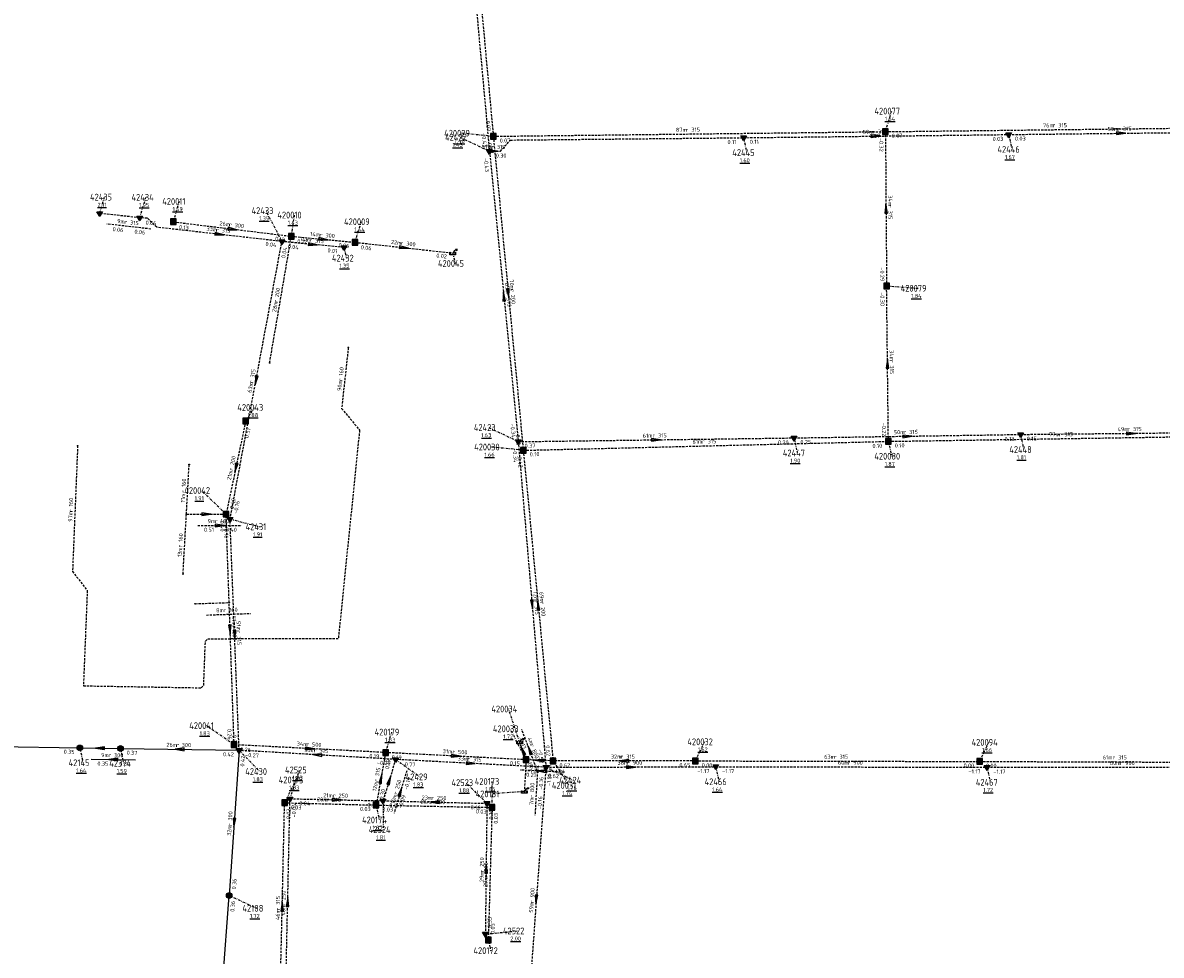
# Model space of a CAD drawing. Extents: x 188323 to 208361, y 565368 to 574910.
# Tile 123 of 256: x 202891 to 203143, y 568487 to 568693. Entities that reach past the tile are written whole.
import ezdxf

# ---------------------------------------------------------------- set-up
doc = ezdxf.new("R2010")
doc.units = 0
doc.linetypes.add('DASHDOT', pattern=[1, 0.5, -0.25, 0, -0.25])
doc.linetypes.add('DASHED', pattern=[0.75, 0.5, -0.25])
doc.layers.get('0').update_dxf_attribs({"linetype": 'CONTINUOUS'})
for name, color, linetype in [('RIO-AFM', 7, 'CONTINUOUS'), ('RIO-BOK', 7, 'CONTINUOUS'), ('RIO-DET', 7, 'CONTINUOUS'), ('RIO-KNP', 7, 'CONTINUOUS'), ('RIO-KNR', 7, 'CONTINUOUS'), ('RIO-LAG_0B', 7, 'CONTINUOUS'), ('RIO-LAG_1B', 7, 'DASHED'), ('RIO-LAG_2B', 7, 'DASHED'), ('RIO-LEN', 7, 'CONTINUOUS'), ('RIO-MVD', 1, 'CONTINUOUS'), ('RIO-VRB', 6, 'DASHDOT'), ('RIO-VRH', 7, 'CONTINUOUS')]:
    doc.layers.add(name, color=color, linetype=linetype)
doc.styles.add('RIO-TXT', font='isocp.shx')

# ---------------------------------------------------------------- blocks, each defined once
blk = doc.blocks.new('L_VHR')
blk.add_lwpolyline([(-0.5, 0), (0.5, 0), (-0.5, 0.15), (-0.5, -0.15), (0.5, 0)])
blk = doc.blocks.new('K_IPR')
blk.add_lwpolyline([(-0.5, -0.5), (0.5, -0.5), (0.5, 0.5), (-0.5, 0.5)], close=True)
blk.add_solid([(-0.5, 0.5), (0.5, 0.5), (-0.5, -0.5), (0.5, -0.5)])
at = {"style": 'RIO-TXT', "flags": 1}
blk.add_attdef('KNOOPNAAM', (2, 2), '', height=1, dxfattribs=at)
blk = doc.blocks.new('K_FIC')
blk.add_circle((0, 0), 0.0625)
at = {"style": 'RIO-TXT', "flags": 1}
blk.add_attdef('KNOOPNAAM', (2, 2), '', height=1, dxfattribs=at)
blk = doc.blocks.new('K_UTB')
blk.add_lwpolyline([(0.5, 0.15), (0.5, -0.3), (-0.5, -0.3), (-0.5, 0.15), (-0.45, 0.15), (-0.45, -0.25), (0, -0.25), (0.45, -0.25), (0.45, 0.15)], close=True)
blk.add_lwpolyline([(0.85, 0.6), (0.55, 0.65), (0.614828, 0.459583), (0.850842, 0.598937)])
blk.add_arc((0.85, -0.25), 0.85, 90, 180)
at = {"style": 'RIO-TXT', "flags": 1}
blk.add_attdef('KNOOPNAAM', (2, 2), '', height=1, dxfattribs=at)
blk = doc.blocks.new('K_IPG')
blk.add_circle((0, 0), 0.5)
for points in [[(0, 0), (-0.5, 0), (-0.433013, 0.25)], [(0, 0), (-0.433013, -0.25), (-0.5, 0)], [(0, 0), (-0.433013, 0.25), (-0.25, 0.433013)], [(0, 0), (-0.25, -0.433013), (-0.433013, -0.25)], [(0, 0), (-0.25, 0.433013), (0, 0.5)], [(0, 0), (0, -0.5), (-0.25, -0.433013)], [(0, 0), (0, 0.5), (0.25, 0.433013)], [(0, 0), (0.25, 0.433013), (0.433013, 0.25)], [(0, 0), (0.433013, 0.25), (0.5, 0)], [(0, 0), (0.5, 0), (0.433013, -0.25)], [(0, 0), (0.433013, -0.25), (0.25, -0.433013)], [(0, 0), (0.25, -0.433013), (0, -0.5)]]:
    blk.add_solid(points)
at = {"style": 'RIO-TXT', "flags": 1}
blk.add_attdef('KNOOPNAAM', (2, 2), '', height=1, dxfattribs=at)
blk = doc.blocks.new('K_IPD')
blk.add_lwpolyline([(-0.496027, 0.307994), (0.503973, 0.307994), (0.003973, -0.558031)], close=True)
blk.add_solid([(-0.496027, 0.307994), (0.503973, 0.307994), (0.003973, -0.558031)])
at = {"style": 'RIO-TXT', "flags": 1}
blk.add_attdef('KNOOPNAAM', (2, 2), '', height=1, dxfattribs=at)
blk = doc.blocks.new('684_04______420022____420042_')
at = {"layer": 'RIO-LAG_1B'}
blk.add_line((0, 0), (9.82, -0.005), dxfattribs=at)
at = {"layer": 'RIO-VRH', "xscale": 2, "yscale": 2, "zscale": 2, "rotation": 359.9348}
blk.add_blockref('L_VHR', (4.91, -0.0025), dxfattribs=at)
at = {"layer": 'RIO-AFM', "style": 'RIO-TXT'}
blk.add_text('r 160', height=0.9, rotation=359.9348, dxfattribs=at).set_placement((3.8303, 0.4981))
at = {"layer": 'RIO-BOK', "style": 'RIO-TXT'}
for s, p in [('0.51', (1.3991, -1.4007)), ('0.40', (6.2591, -1.4032))]:
    blk.add_text(s, height=0.9, rotation=359.9348, dxfattribs=at).set_placement(p)
at = {"layer": 'RIO-LEN', "style": 'RIO-TXT'}
blk.add_text('9m', height=0.9, rotation=359.9348, dxfattribs=at).set_placement((2.2103, 0.4989))
blk = doc.blocks.new('685_04______420024____420025_')
at = {"layer": 'RIO-LAG_1B'}
blk.add_line((0, 0), (9.815, 0.338), dxfattribs=at)
at = {"layer": 'RIO-AFM', "style": 'RIO-TXT'}
blk.add_text('r 160', height=0.9, rotation=1.9721, dxfattribs=at).set_placement((3.8106, 0.6315))
at = {"layer": 'RIO-LEN', "style": 'RIO-TXT'}
blk.add_text('8m', height=0.9, rotation=1.9721, dxfattribs=at).set_placement((2.1916, 0.5758))
blk = doc.blocks.new('688_04______420031____420033_')
at = {"layer": 'RIO-LAG_1B'}
blk.add_line((0, 0), (-9.81, 0.472), dxfattribs=at)
at = {"layer": 'RIO-VRH', "xscale": 2, "yscale": 2, "zscale": 2, "rotation": 177.2239}
blk.add_blockref('L_VHR', (-4.905, 0.236), dxfattribs=at)
at = {"layer": 'RIO-AFM', "style": 'RIO-TXT'}
blk.add_text('r 315', height=0.9, rotation=357.2239, dxfattribs=at).set_placement((-5.9599, 0.7883))
at = {"layer": 'RIO-BOK', "style": 'RIO-TXT'}
for s, p in [('0.21', (-8.4787, -0.9933)), ('0.62', (-3.6233, -1.2257))]:
    blk.add_text(s, height=0.9, rotation=357.2239, dxfattribs=at).set_placement(p)
at = {"layer": 'RIO-LEN', "style": 'RIO-TXT'}
blk.add_text('6m', height=0.9, rotation=357.2239, dxfattribs=at).set_placement((-7.578, 0.8658))
blk = doc.blocks.new('689_04______420033____420034_')
at = {"layer": 'RIO-LAG_1B'}
blk.add_line((0, 0), (-3.47, 9.187), dxfattribs=at)
at = {"layer": 'RIO-VRH', "xscale": 2, "yscale": 2, "zscale": 2, "rotation": 110.6765}
blk.add_blockref('L_VHR', (-1.735, 4.5935), dxfattribs=at)
at = {"layer": 'RIO-AFM', "style": 'RIO-TXT'}
blk.add_text('r 800', height=0.9, rotation=290.6765, dxfattribs=at).set_placement((-1.6481, 5.7811))
at = {"layer": 'RIO-BOK', "style": 'RIO-TXT'}
for s, p in [('-0.17', (-4.2847, 7.3826)), ('-0.16', (-2.7572, 3.3417))]:
    blk.add_text(s, height=0.9, rotation=290.6765, dxfattribs=at).set_placement(p)
at = {"layer": 'RIO-LEN', "style": 'RIO-TXT'}
blk.add_text('4m', height=0.9, rotation=290.6765, dxfattribs=at).set_placement((-2.2209, 7.2965))
blk = doc.blocks.new('690_04______420033____420181_')
at = {"layer": 'RIO-LAG_1B'}
blk.add_line((0, 0), (-0.554, -9.806), dxfattribs=at)
at = {"layer": 'RIO-AFM', "style": 'RIO-TXT'}
blk.add_text('r 800', height=0.9, rotation=446.7439, dxfattribs=at).set_placement((-0.8386, -5.9534))
at = {"layer": 'RIO-BOK', "style": 'RIO-TXT'}
for p in [(1.1642, -4.1726), (0.9222, -8.4868)]:
    blk.add_text('-0.16', height=0.9, rotation=446.7439, dxfattribs=at).set_placement(p)
at = {"layer": 'RIO-LEN', "style": 'RIO-TXT'}
blk.add_text('7m', height=0.9, rotation=446.7439, dxfattribs=at).set_placement((-0.9294, -7.5709))
blk = doc.blocks.new('723_04______42145_____42374_')
at = {"layer": 'RIO-LAG_0B'}
blk.add_line((0, 0), (9.82, -0.125), dxfattribs=at)
at = {"layer": 'RIO-VRH', "xscale": 2, "yscale": 2, "zscale": 2, "rotation": 539.2362}
blk.add_blockref('L_VHR', (4.91, -0.0625), dxfattribs=at)
at = {"layer": 'RIO-AFM', "style": 'RIO-TXT'}
blk.add_text('r 300', height=0.9, rotation=359.2362, dxfattribs=at).set_placement((3.8361, 0.4513))
at = {"layer": 'RIO-BOK', "style": 'RIO-TXT'}
for s, p in [('0.35', (1.3819, -1.4177)), ('0.37', (6.2415, -1.4794))]:
    blk.add_text(s, height=0.9, rotation=359.2362, dxfattribs=at).set_placement(p)
at = {"layer": 'RIO-LEN', "style": 'RIO-TXT'}
blk.add_text('9m', height=0.9, rotation=359.2362, dxfattribs=at).set_placement((2.2163, 0.4719))
blk = doc.blocks.new('740_04______42429_____42524_')
at = {"layer": 'RIO-LAG_2B'}
blk.add_line((0, 0), (-2.844, -9.401), dxfattribs=at)
at = {"layer": 'RIO-VRH', "xscale": 2, "yscale": 2, "zscale": 2, "rotation": 433.1446}
blk.add_blockref('L_VHR', (-1.422, -4.7005), dxfattribs=at)
at = {"layer": 'RIO-AFM', "style": 'RIO-TXT'}
blk.add_text('r 250', height=0.9, rotation=433.1446, dxfattribs=at).set_placement((-2.1366, -5.3311))
at = {"layer": 'RIO-BOK', "style": 'RIO-TXT'}
for s, p in [('-0.10', (0.1508, -4.3296)), ('-0.09', (-1.099, -8.466))]:
    blk.add_text(s, height=0.9, rotation=433.1446, dxfattribs=at).set_placement(p)
at = {"layer": 'RIO-LEN', "style": 'RIO-TXT'}
blk.add_text('10m', height=0.9, rotation=433.1446, dxfattribs=at).set_placement((-2.7614, -7.3987))
blk = doc.blocks.new('741_04______42434_____42435_')
at = {"layer": 'RIO-LAG_2B'}
blk.add_line((0, 0), (-9.76, 1.098), dxfattribs=at)
at = {"layer": 'RIO-AFM', "style": 'RIO-TXT'}
blk.add_text('r 315', height=0.9, rotation=353.5611, dxfattribs=at).set_placement((-5.8976, 1.1677))
at = {"layer": 'RIO-BOK', "style": 'RIO-TXT'}
for p in [(-8.5251, -0.4494), (-3.6944, -0.9915)]:
    blk.add_text('0.06', height=0.9, rotation=353.5611, dxfattribs=at).set_placement(p)
at = {"layer": 'RIO-LEN', "style": 'RIO-TXT'}
blk.add_text('9m', height=0.9, rotation=353.5611, dxfattribs=at).set_placement((-7.5074, 1.3483))

msp = doc.modelspace()

# ---------------------------------------------------------------- linework, layer by layer
at = {"layer": 'RIO-LAG_0B'}
for p, q in [((202863.504, 568533.184), (202903.696, 568532.48)), ((202903.696, 568532.48), (202912.704, 568532.352)), ((202912.704, 568532.352), (202939.008, 568531.968)), ((202939.008, 568531.968), (202936.8, 568499.776)), ((202934.4, 568466.816), (202936.8, 568499.776))]:
    msp.add_line(p, q, dxfattribs=at)
at = {"layer": 'RIO-LAG_1B'}
for p, q in [((202988.688, 568740.096), (202995.36, 568667.968)), ((203082.272, 568668.992), (203158.08, 568669.888)), ((202995.36, 568667.968), (203082.272, 568668.992)), ((202995.36, 568667.968), (203002, 568598.4)), ((203082.272, 568668.992), (203082.528, 568634.816)), ((202924.4, 568649.024), (202950.592, 568645.824)), ((202945.776, 568617.792), (202950.592, 568645.824)), ((202950.592, 568645.824), (202964.704, 568644.48)), ((202964.704, 568644.48), (202986.368, 568642.112)), ((203082.928, 568600.384), (203082.528, 568634.816)), ((202940.464, 568604.864), (202936.112, 568584.256)), ((203082.928, 568600.384), (203160.144, 568601.6)), ((203002, 568598.4), (203082.928, 568600.384)), ((203002, 568598.4), (203008.608, 568529.6)), ((202927.328, 568584.256), (202927.936, 568595.264)), ((202926.576, 568571.008), (202927.328, 568584.256)), ((202927.328, 568584.256), (202936.112, 568584.256)), ((202937.904, 568533.184), (202936.112, 568584.256)), ((202929.248, 568564.416), (202936.8, 568564.672)), ((202971.488, 568531.456), (202937.904, 568533.184)), ((203002.624, 568529.856), (203001.168, 568533.76)), ((202971.488, 568531.456), (202969.376, 568519.808)), ((203002.624, 568529.856), (202971.488, 568531.456)), ((203002.624, 568529.856), (203002.224, 568522.816)), ((203008.608, 568529.6), (203002.624, 568529.856)), ((203040.16, 568529.6), (203008.608, 568529.6)), ((203040.16, 568529.6), (203103.168, 568529.472)), ((203103.168, 568529.472), (203163.68, 568529.28)), ((202948.032, 568474.304), (202949.088, 568520.32)), ((202949.088, 568520.32), (202969.376, 568519.808)), ((202969.376, 568519.808), (202995.072, 568519.296)), ((202995.072, 568519.296), (202994.24, 568489.92))]:
    msp.add_line(p, q, dxfattribs=at)
for points in [[(202963.216, 568621.184), (202961.728, 568607.68), (202965.712, 568602.88), (202960.992, 568556.672), (202937.088, 568556.672)], [(202903.216, 568599.424), (202902.08, 568571.584), (202905.344, 568567.36), (202904.496, 568546.24), (202930.624, 568545.792), (202931.152, 568546.304), (202931.536, 568556.16), (202932.064, 568556.672), (202937.088, 568556.672)]]:
    msp.add_lwpolyline(points, dxfattribs=at)
at = {"layer": 'RIO-LAG_2B'}
for p, q in [((202987.936, 568736.192), (202994.496, 568664.64)), ((203050.816, 568667.648), (203109.584, 568668.352)), ((203109.584, 568668.352), (203159.424, 568668.928)), ((202994.496, 568664.64), (203000.88, 568600.32)), ((202916.96, 568649.92), (202908.096, 568650.88)), ((202936.992, 568583.168), (202948.496, 568644.672)), ((202962.24, 568643.328), (202948.496, 568644.672)), ((203000.88, 568600.32), (203062.016, 568601.152)), ((203062.016, 568601.152), (203112.208, 568601.92)), ((203112.208, 568601.92), (203161.232, 568602.432)), ((203000.88, 568600.32), (203007.024, 568528.192)), ((202939.008, 568531.968), (202936.992, 568583.168)), ((202973.696, 568529.92), (202939.008, 568531.968)), ((202973.696, 568529.92), (202970.912, 568520.768)), ((203007.024, 568528.192), (202973.696, 568529.92)), ((203007.024, 568528.192), (203002.752, 568469.568)), ((203007.024, 568528.192), (203044.672, 568528.32)), ((203044.672, 568528.32), (203104.784, 568528.192)), ((203104.784, 568528.192), (203165.216, 568528.192)), ((202949.264, 568475.456), (202950.288, 568521.216)), ((202950.288, 568521.216), (202970.912, 568520.768)), ((202970.912, 568520.768), (202993.936, 568520.192)), ((202993.936, 568520.192), (202993.584, 568491.264))]:
    msp.add_line(p, q, dxfattribs=at)
for points in [[(202994.496, 568664.64), (202996.928, 568664.64), (202999.136, 568667.136), (203050.816, 568667.648)], [(202948.496, 568644.672), (202920.752, 568647.808), (202918.704, 568649.792), (202916.96, 568649.92)]]:
    msp.add_lwpolyline(points, dxfattribs=at)
at = {"layer": 'RIO-VRB'}
for p, q in [((203082.27, 568669.01), (203083.6633, 568673.5394)), ((202994.5, 568664.65), (202987.851, 568667.7679)), ((202995.36, 568667.95), (202988.285, 568668.6478)), ((203050.81, 568667.67), (203051.5171, 568664.3568)), ((203109.58, 568668.37), (203110.2871, 568665.0568)), ((202908.1, 568650.9), (202909.1514, 568654.4897)), ((202916.96, 568649.9), (202918.3533, 568654.4294)), ((202924.4, 568649), (202925.7933, 568653.5294)), ((202948.5, 568644.67), (202944.9612, 568651.4964)), ((202950.6, 568645.8), (202951.3071, 568650.5132)), ((202964.7, 568644.5), (202966.0933, 568649.0294)), ((202962.24, 568643.3), (202962.7735, 568640.9716)), ((202986.37, 568642.12), (202986.9035, 568639.7916)), ((203082.52, 568634.83), (203089.4875, 568634.3013)), ((202940.46, 568604.84), (202942.4364, 568607.8958)), ((203000.88, 568600.34), (202994.231, 568603.4579)), ((203062.01, 568601.13), (203062.7171, 568597.8168)), ((203112.21, 568601.89), (203112.9171, 568598.5768)), ((203002, 568598.43), (202994.925, 568599.1278)), ((203082.93, 568600.41), (203083.6371, 568597.0968)), ((202936.11, 568584.25), (202930.6891, 568589.4964)), ((202936.99, 568583.18), (202943.6382, 568581.46)), ((203001.17, 568533.75), (202998.7489, 568541.0979)), ((202937.91, 568533.17), (202931.7819, 568537.4059)), ((202971.48, 568531.45), (202972.8733, 568535.9794)), ((203002.63, 568529.88), (202999.0912, 568536.7064)), ((203040.16, 568529.6), (203042.1971, 568533.8293)), ((203103.16, 568529.49), (203105.1971, 568533.7193)), ((202903.7, 568532.5), (202904.4071, 568529.1868)), ((202912.7, 568532.38), (202913.4071, 568529.0668)), ((202939.01, 568531.97), (202943.5572, 568527.2498)), ((202973.7, 568529.92), (202979.1194, 568526.0719)), ((203007.02, 568528.17), (203013.1469, 568525.3322)), ((203008.61, 568529.59), (203012.1469, 568524.1625)), ((203044.67, 568528.29), (203045.3771, 568524.9768)), ((203104.78, 568528.17), (203105.4871, 568524.8568)), ((202949.08, 568520.29), (202951.617, 568525.3853)), ((202950.29, 568521.19), (202952.3671, 568527.5989)), ((202993.93, 568520.19), (202989.2753, 568524.7938)), ((202995.07, 568519.27), (202995.0692, 568525.045)), ((202970.92, 568520.74), (202970.9234, 568514.365)), ((203002.23, 568522.83), (202995.2629, 568522.2991)), ((202969.38, 568519.83), (202970.0871, 568516.5168)), ((202936.8, 568499.8), (202942.9269, 568496.9622)), ((202993.59, 568491.24), (203000.665, 568491.94)), ((202994.24, 568489.89), (202994.7735, 568487.5616))]:
    msp.add_line(p, q, dxfattribs=at)

# ---------------------------------------------------------------- block references
at = {"layer": 'RIO-DET'}
for name, p in [('741_04______42434_____42435_', (202919.456, 568647.424)), ('684_04______420022____420042_', (202929.824, 568581.76)), ('685_04______420024____420025_', (202931.744, 568561.92)), ('689_04______420033____420034_', (203005.136, 568527.36)), ('723_04______42145_____42374_', (202906.208, 568529.984)), ('688_04______420031____420033_', (203011.104, 568527.104)), ('740_04______42429_____42524_', (202976.192, 568527.424)), ('690_04______420033____420181_', (203005.136, 568527.36))]:
    msp.add_blockref(name, p, dxfattribs=at)
at = {"layer": 'RIO-KNP', "xscale": 1.25, "yscale": 1.25, "zscale": 1.25}
for name, p in [('K_IPR', (203082.272, 568668.992)), ('K_IPR', (202995.36, 568667.968)), ('K_IPD', (203050.816, 568667.648)), ('K_IPD', (203109.584, 568668.352)), ('K_IPD', (202994.496, 568664.64)), ('K_IPD', (202908.096, 568650.88)), ('K_IPD', (202916.96, 568649.92)), ('K_IPR', (202924.4, 568649.024)), ('K_IPD', (202948.496, 568644.672)), ('K_IPR', (202950.592, 568645.824)), ('K_IPR', (202964.704, 568644.48)), ('K_IPD', (202962.24, 568643.328)), ('K_UTB', (202986.368, 568642.112)), ('K_IPR', (203082.528, 568634.816)), ('K_FIC', (202963.216, 568621.184)), ('K_FIC', (202945.776, 568617.792)), ('K_IPR', (202940.464, 568604.864)), ('K_IPD', (203062.016, 568601.152)), ('K_IPD', (203112.208, 568601.92)), ('K_FIC', (202903.216, 568599.424)), ('K_IPD', (203000.88, 568600.32)), ('K_IPR', (203002, 568598.4)), ('K_IPR', (203082.928, 568600.384)), ('K_FIC', (202927.936, 568595.264)), ('K_FIC', (202927.328, 568584.256)), ('K_IPR', (202936.112, 568584.256)), ('K_IPD', (202936.992, 568583.168)), ('K_FIC', (202926.576, 568571.008)), ('K_FIC', (202929.248, 568564.416)), ('K_FIC', (202936.8, 568564.672)), ('K_FIC', (202937.088, 568556.672)), ('K_IPG', (202903.696, 568532.48)), ('K_IPG', (202912.704, 568532.352)), ('K_IPR', (202937.904, 568533.184)), ('K_UTB', (203001.168, 568533.76)), ('K_IPD', (202939.008, 568531.968)), ('K_IPR', (202971.488, 568531.456)), ('K_IPR', (203002.624, 568529.856)), ('K_IPD', (202973.696, 568529.92)), ('K_IPD', (203007.024, 568528.192)), ('K_IPR', (203008.608, 568529.6)), ('K_IPR', (203040.16, 568529.6)), ('K_IPD', (203044.672, 568528.32)), ('K_IPR', (203103.168, 568529.472)), ('K_IPD', (203104.784, 568528.192)), ('K_UTB', (203002.224, 568522.816)), ('K_IPR', (202949.088, 568520.32)), ('K_IPD', (202950.288, 568521.216)), ('K_IPR', (202969.376, 568519.808)), ('K_IPD', (202970.912, 568520.768)), ('K_IPD', (202993.936, 568520.192)), ('K_IPR', (202995.072, 568519.296)), ('K_IPG', (202936.8, 568499.776)), ('K_IPD', (202993.584, 568491.264)), ('K_IPR', (202994.24, 568489.92))]:
    msp.add_blockref(name, p, dxfattribs=at)
at = {"layer": 'RIO-VRH', "xscale": 2, "yscale": 2, "zscale": 2}
for p, rotation in [((203080.195, 568668.02), 0.6823), ((203134.5, 568668.665), 0.6782), ((203082.395, 568651.92), 450.4281), ((202934.625, 568646.245), 353.5245), ((202937.5, 568647.4), 353.0372), ((202955.37, 568643.985), 354.3065), ((202957.65, 568645.15), 354.7328), ((202975.535, 568643.31), 353.733), ((202998.68, 568633.19), 275.4644), ((202997.69, 568632.495), 455.6741), ((203082.725, 568617.62), 90.6915), ((202942.745, 568613.925), 259.3898), ((203087.11, 568601.51), 0.8673), ((203136.72, 568602.15), 0.6077), ((203031.445, 568600.735), 0.7403), ((202938.285, 568594.545), 258.0628), ((202931.715, 568584.255), 359.9348), ((203003.95, 568564.255), 274.8714), ((203005.305, 568564.01), 455.4932), ((202937.01, 568558.71), 272.0271), ((202938, 568557.575), 272.2677), ((202908.2, 568532.44), 539.2362), ((202925.855, 568532.175), 539.1073), ((202954.695, 568532.31), 357.0673), ((202956.355, 568530.945), 176.6184), ((202987.055, 568530.665), 357.1149), ((203001.9, 568531.815), 110.6765), ((202990.36, 568529.045), 356.9938), ((203005.62, 568529.735), 177.2239), ((203024.385, 568529.595), 180.0182), ((203025.845, 568528.23), 0.1826), ((202970.43, 568525.64), 439.7479), ((202972.31, 568525.33), 433.1446), ((202960.605, 568520.965), 358.7505), ((202982.425, 568520.465), 538.6309), ((202937.905, 568515.885), 266.0614), ((202993.76, 568505.715), 449.3181), ((202948.555, 568497.29), 88.6834), ((202949.78, 568498.33), 88.713), ((203004.885, 568498.875), 265.823)]:
    msp.add_blockref('L_VHR', p, dxfattribs=dict(at, rotation=rotation))
at = {"layer": 'RIO-VRH', "xscale": 1.169, "yscale": 1.169, "zscale": 1.169}
msp.add_blockref('L_VHR', (202995.71, 568664.65), dxfattribs=at)

# ---------------------------------------------------------------- texts
at = {"layer": 'RIO-AFM', "style": 'RIO-TXT'}
for s, rotation, p in [('r 315', 0.6987, (203037.9988, 568668.9701)), ('r 315', 0.6823, (203079.3791, 568668.5103)), ('r 315', 0.6725, (203119.3592, 568669.9455)), ('r 315', 0.6782, (203133.684, 568669.1554)), ('r 315', 270.4281, (203082.8994, 568652.7344)), ('r 315', 353.5245, (202933.8772, 568646.8415)), ('r 300', 353.0372, (202936.757, 568648.0024)), ('r 300', 354.7328, (202956.8891, 568645.7263)), ('r 315', 354.3065, (202954.6137, 568644.5668)), ('r 300', 353.733, (202974.7847, 568643.9018)), ('r 200', 80.2314, (202947.5599, 568631.0763)), ('r 200', 275.4644, (202999.1222, 568634.0464)), ('r 315', 275.6741, (202998.1274, 568633.353)), ('r 160', 443.6653, (202961.8799, 568613.6648)), ('r 315', 270.6915, (203083.2257, 568618.4365)), ('r 315', 79.3898, (202942.1044, 568613.2204)), ('r 315', 0.7403, (203030.6286, 568601.2245)), ('r 315', 0.8673, (203086.2922, 568601.9977)), ('r 315', 0.8754, (203120.7225, 568601.4876)), ('r 315', 0.6077, (203135.9044, 568602.6414)), ('r 315', 1.4014, (203041.643, 568599.9)), ('r 200', 438.0628, (202937.6222, 568593.8566)), ('r 160', 86.7711, (202927.0853, 568588.9892)), ('r 160', 447.6635, (202902.1042, 568584.7206)), ('r 160', 86.7442, (202926.3999, 568576.8696)), ('r 315', 274.8714, (203004.4018, 568565.107)), ('r 200', 275.4932, (203005.7465, 568564.8667)), ('r 200', 272.0271, (202937.4968, 568559.5383)), ('r 315', 272.2677, (202938.4834, 568558.4054)), ('r 300', 359.1073, (202925.0527, 568532.6954)), ('r 500', 357.0673, (202953.9119, 568532.8609)), ('r 315', 356.6184, (202955.576, 568531.5024)), ('r 500', 357.1149, (202986.2712, 568531.2145)), ('r 315', 356.9938, (202989.5772, 568529.5969)), ('r 315', 360.0182, (203023.5746, 568530.1042)), ('r 315', 359.9, (203070.8506, 568530.0659)), ('r 315', 359.8296, (203132.6112, 568529.9211)), ('r 900', 0.1826, (203025.0334, 568528.7274)), ('r 900', 359.8856, (203073.9157, 568528.7501)), ('r 900', 0.0284, (203134.1848, 568528.6846)), ('r 315', 439.7479, (202969.7907, 568524.9321)), ('r 315', 358.702, (202958.4313, 568520.5841)), ('r 250', 358.7505, (202959.8055, 568521.4886)), ('r 200', 358.7514, (202981.426, 568520.0752)), ('r 250', 358.6309, (202981.6268, 568520.991)), ('r 300', 446.0614, (202937.3409, 568515.1112)), ('r 250', 449.3181, (202993.2419, 568504.9103)), ('r 200', 448.3729, (202994.1235, 568503.7841)), ('r 250', 88.713, (202949.2621, 568497.5312)), ('r 900', 445.823, (203004.3094, 568498.1044)), ('r 315', 88.6834, (202948.0366, 568496.4912))]:
    msp.add_text(s, height=0.9, rotation=rotation, dxfattribs=at).set_placement(p)
msp.add_text('r 315', height=0.9, dxfattribs=at).set_placement((202994.9001, 568665.15))
at = {"layer": 'RIO-BOK', "style": 'RIO-TXT'}
for s, rotation, p in [('0.07', 275.2918, (202993.6816, 568671.3701)), ('-0.43', 275.2492, (202992.7742, 568668.6085)), ('0.07', 0.6987, (202996.7767, 568666.5672)), ('0.11', 0.5653, (203047.2633, 568666.2349)), ('0.11', 0.6823, (203052.2264, 568666.2868)), ('0.07', 0.6987, (203078.7267, 568667.5667)), ('-0.32', 270.4281, (203080.8812, 568667.5991)), ('0.07', 0.6725, (203083.6861, 568667.6265)), ('0.03', 0.6823, (203106.0365, 568666.9277)), ('0.03', 0.6782, (203110.9963, 568666.9867)), ('0.07', 275.4644, (202994.1004, 568666.4227)), ('-0.43', 275.6741, (202993.246, 568663.1181)), ('0.06', 355.7277, (202918.2525, 568648.4004)), ('0.13', 353.0372, (202925.6207, 568647.4414)), ('0.04', 353.5245, (202944.807, 568643.6958)), ('0.12', 353.0372, (202946.8982, 568644.8563)), ('0.04', 354.3065, (202949.7549, 568643.1388)), ('0.12', 354.7328, (202951.8663, 568644.2782)), ('0.06', 354.7328, (202961.027, 568643.4395)), ('0.04', 79.3898, (202949.2209, 568640.912)), ('0.01', 354.3065, (202958.5598, 568642.2665)), ('0.06', 353.733, (202965.9395, 568642.9563)), ('0.02', 353.733, (202982.6801, 568641.1285)), ('-0.29', 270.4281, (203081.1091, 568638.92)), ('-0.30', 270.6915, (203081.1377, 568633.4128)), ('-0.34', 275.6741, (202999.1202, 568604.2856)), ('-0.22', 270.6915, (203081.5005, 568604.493)), ('0.51', 438.0628, (202941.0831, 568601.07)), ('0.02', 275.4644, (203000.3097, 568601.8445)), ('0.13', 0.8673, (203108.6706, 568600.4363)), ('0.15', 0.6077, (203113.6245, 568600.5049)), ('-0.34', 274.8714, (202999.6047, 568598.8258)), ('0.37', 0.7403, (203002.2978, 568598.9582)), ('0.20', 0.7403, (203058.4681, 568599.6841)), ('0.25', 0.8673, (203063.4308, 568599.7513)), ('0.10', 1.4014, (203079.4049, 568598.9233)), ('0.10', 0.8754, (203084.351, 568599.0316)), ('0.42', 275.4932, (203000.7412, 568596.902)), ('0.10', 1.4014, (203003.4336, 568597.0647)), ('0.40', 438.0628, (202937.7684, 568585.3312)), ('-0.16', 79.3898, (202938.6236, 568584.2983)), ('0.40', 272.0271, (202934.7611, 568582.8009)), ('-0.16', 272.2677, (202935.6472, 568581.7253)), ('0.26', 272.0271, (202936.4156, 568536.6796)), ('-0.27', 272.2677, (202937.4793, 568536.013)), ('0.62', 275.4932, (203006.9175, 568533.0038)), ('0.35', 359.0025, (202900.1171, 568531.1854)), ('0.37', 359.1073, (202914.0787, 568530.9592)), ('0.42', 359.1073, (202935.4293, 568530.6401)), ('0.42', 446.0614, (202940.1446, 568528.3235)), ('0.26', 357.0673, (202939.2372, 568531.7011)), ('-0.27', 356.6184, (202940.3257, 568530.4907)), ('0.19', 357.0673, (202967.8546, 568530.253)), ('0.19', 357.1149, (202972.8085, 568529.9822)), ('-0.53', 274.8714, (203005.3206, 568532.1403)), ('-0.20', 356.6184, (202969.5258, 568528.7837)), ('0.19', 439.7479, (202972.2195, 568527.6991)), ('-0.77', 356.9938, (202975.0254, 568528.4494)), ('0.15', 357.1149, (202999.005, 568528.6784)), ('0.62', 360.0182, (203010.0111, 568528.1913)), ('0.65', 360.0182, (203036.6011, 568528.2166)), ('0.00', 359.9, (203041.5582, 568528.1984)), ('0.00', 359.9, (203099.5982, 568528.1339)), ('0.00', 359.8296, (203104.5565, 568528.0867)), ('-1.01', 356.9938, (203002.8529, 568527.0055)), ('-1.01', 445.823, (203008.0838, 568523.9819)), ('-1.01', 0.1826, (203008.4242, 568526.7745)), ('-1.17', 0.1826, (203040.5741, 568526.8769)), ('-1.17', 359.8856, (203046.0679, 568526.8881)), ('-1.17', 359.8856, (203100.6778, 568526.8137)), ('-1.17', 0.0284, (203106.1805, 568526.7707)), ('0.30', 439.7479, (202971.0059, 568520.9595)), ('-0.04', 358.7505, (202951.6598, 568519.7607)), ('-0.09', 358.7505, (202966.7904, 568519.4402)), ('0.03', 88.6834, (202950.3984, 568516.6978)), ('0.03', 358.702, (202950.4486, 568518.8595)), ('-0.04', 88.713, (202951.5982, 568517.0592)), ('0.03', 358.702, (202965.7899, 568518.5216)), ('0.03', 358.7514, (202970.7498, 568518.4007)), ('0.11', 358.6309, (202972.2868, 568519.3078)), ('0.16', 358.6309, (202990.3379, 568518.8878)), ('0.03', 358.7514, (202991.4812, 568517.9619)), ('0.16', 449.3181, (202995.272, 568516.6137)), ('0.03', 448.3729, (202996.3525, 568515.6723)), ('0.36', 446.0614, (202938.2918, 568501.1015)), ('0.36', 85.8317, (202937.9381, 568496.1474)), ('0.33', 449.3181, (202995.0055, 568492.6241)), ('0.03', 448.3729, (202995.6781, 568491.2506))]:
    msp.add_text(s, height=0.9, rotation=rotation, dxfattribs=at).set_placement(p)
msp.add_text('0.30', height=0.9, dxfattribs=at).set_placement((202995.8998, 568663.25))
at = {"layer": 'RIO-KNR', "style": 'RIO-TXT'}
for s, p in [('420077', (203079.8383, 568672.7894)), ('420029', (202984.46, 568667.8978)), ('42422', (202984.6635, 568667.0179)), ('42445', (203048.3296, 568663.6068)), ('42446', (203107.0996, 568664.3068)), ('42435', (202905.9639, 568653.7397)), ('42434', (202915.1658, 568653.6794)), ('420011', (202921.9683, 568652.7794)), ('42433', (202941.7737, 568650.7464)), ('420010', (202947.4821, 568649.7632)), ('420009', (202962.2683, 568648.2794)), ('42432', (202959.586, 568640.2216)), ('420045', (202983.0785, 568639.0416)), ('420079', (203085.6625, 568633.5513)), ('420043', (202938.6114, 568607.1458)), ('42423', (202991.0435, 568602.7079)), ('420030', (202991.1, 568598.3778)), ('42447', (203059.5296, 568597.0668)), ('42448', (203109.7296, 568597.8268)), ('420080', (203079.8121, 568596.3468)), ('420042', (202926.8641, 568588.7464)), ('42431', (202940.4507, 568580.71)), ('420034', (202994.9239, 568540.3479)), ('420041', (202927.9569, 568536.6559)), ('420179', (202969.0483, 568535.2294)), ('420033', (202995.2662, 568535.9564)), ('420032', (203038.3721, 568533.0793)), ('420094', (203101.3721, 568532.9693)), ('42145', (202901.2196, 568528.4368)), ('42374', (202910.2196, 568528.3168)), ('42430', (202940.3697, 568526.4998)), ('42525', (202949.1796, 568526.8489)), ('420175', (202947.792, 568524.6353)), ('42429', (202975.9319, 568525.3219)), ('42523', (202986.0878, 568524.0438)), ('420173', (202991.2442, 568524.295)), ('42424', (203009.9594, 568524.5822)), ('42466', (203042.1896, 568524.2268)), ('42467', (203102.2996, 568524.1068)), ('420181', (202991.4379, 568521.5491)), ('420031', (203008.3219, 568523.4125)), ('420174', (202966.2621, 568515.7668)), ('42524', (202967.7359, 568513.615)), ('42188', (202939.7394, 568496.2122)), ('42522', (202997.4775, 568491.19)), ('420172', (202990.9485, 568486.8116))]:
    msp.add_text(s, height=1.5, dxfattribs=at).set_placement(p)
at = {"layer": 'RIO-LEN', "style": 'RIO-TXT'}
for s, rotation, p in [('87m', 0.6987, (203035.839, 568668.9437)), ('59m', 0.6823, (203077.2193, 568668.4846)), ('76m', 0.6725, (203117.1993, 568669.9201)), ('50m', 0.6782, (203131.5241, 568669.1298)), ('34m', 270.4281, (203082.8822, 568654.8943)), ('26m', 353.0372, (202934.6127, 568648.2629)), ('33m', 353.5245, (202931.7308, 568647.0838)), ('14m', 354.7328, (202954.7381, 568645.9232)), ('14m', 354.3065, (202952.4642, 568644.7797)), ('22m', 353.733, (202972.6375, 568644.1363)), ('65m', 275.6741, (202997.9128, 568635.5023)), ('70m', 275.4644, (202998.9155, 568636.1964)), ('28m', 80.2314, (202947.1937, 568628.9476)), ('34m', 270.6915, (203083.1986, 568620.5963)), ('90m', 443.6653, (202961.6433, 568611.5178)), ('63m', 79.3898, (202941.707, 568611.0973)), ('61m', 0.7403, (203028.4688, 568601.1966)), ('50m', 0.8673, (203084.1325, 568601.965)), ('77m', 0.8754, (203118.5628, 568601.4546)), ('49m', 0.6077, (203133.7446, 568602.6185)), ('81m', 1.4014, (203039.4836, 568599.8472)), ('21m', 438.0628, (202937.1771, 568591.743)), ('11m', 86.7711, (202926.9639, 568586.8326)), ('97m', 447.6635, (202902.0178, 568582.5623)), ('13m', 86.7442, (202926.2776, 568574.713)), ('72m', 274.8714, (203004.2174, 568567.2591)), ('69m', 275.4932, (203005.5387, 568567.0167)), ('51m', 272.0271, (202937.4194, 568561.6969)), ('51m', 272.2677, (202938.3969, 568560.5636)), ('26m', 359.1073, (202922.8929, 568532.7277)), ('34m', 357.0673, (202951.7547, 568532.9701)), ('35m', 356.6184, (202953.4197, 568531.6285)), ('31m', 357.1149, (202984.1138, 568531.3219)), ('33m', 356.9938, (202987.4201, 568529.7088)), ('32m', 360.0182, (203021.4146, 568530.1022)), ('63m', 359.9, (203068.6906, 568530.0683)), ('61m', 359.8296, (203130.4512, 568529.9261)), ('38m', 0.1826, (203022.8734, 568528.7205)), ('60m', 359.8856, (203071.7557, 568528.7531)), ('60m', 0.0284, (203132.0248, 568528.6835)), ('12m', 439.7479, (202969.4079, 568522.8062)), ('20m', 358.702, (202956.2718, 568520.6317)), ('21m', 358.7505, (202957.646, 568521.5343)), ('26m', 358.7514, (202979.2664, 568520.1209)), ('23m', 358.6309, (202979.4674, 568521.0413)), ('32m', 446.0614, (202937.1943, 568512.9562)), ('29m', 449.3181, (202993.2179, 568502.7504)), ('29m', 448.3729, (202994.0639, 568501.6249)), ('46m', 88.713, (202949.2139, 568495.3718)), ('59m', 445.823, (203004.1537, 568495.95)), ('46m', 88.6834, (202947.9873, 568494.3318))]:
    msp.add_text(s, height=0.9, rotation=rotation, dxfattribs=at).set_placement(p)
msp.add_text('57m', height=0.9, dxfattribs=at).set_placement((202992.7401, 568665.15))
at = {"layer": 'RIO-MVD', "style": 'RIO-TXT'}
for s, p in [('%%U1.64', (203082.1333, 568671.3894)), ('%%U1.48', (202986.755, 568666.4978)), ('%%U1.43', (202986.321, 568665.6179)), ('%%U1.60', (203049.9871, 568662.2068)), ('%%U1.67', (203108.7571, 568662.9068)), ('%%U2.11', (202907.6214, 568652.3397)), ('%%U1.95', (202916.8233, 568652.2794)), ('%%U1.59', (202924.2633, 568651.3794)), ('%%U1.39', (202943.4312, 568649.3464)), ('%%U1.43', (202949.7771, 568648.3632)), ('%%U1.44', (202964.5633, 568646.8794)), ('%%U1.35', (202961.2435, 568638.8216)), ('%%U1.84', (203087.9575, 568632.1513)), ('%%U1.88', (202940.9064, 568605.7458)), ('%%U1.63', (202992.701, 568601.3079)), ('%%U1.66', (202993.395, 568596.9778)), ('%%U1.90', (203061.1871, 568595.6668)), ('%%U1.81', (203111.3871, 568596.4268)), ('%%U1.87', (203082.1071, 568594.9468)), ('%%U1.91', (202929.1591, 568587.3464)), ('%%U1.91', (202942.1082, 568579.31)), ('%%U1.83', (202930.2519, 568535.2559)), ('%%U1.72', (202997.5612, 568534.5564)), ('%%U1.83', (202971.3433, 568533.8294)), ('%%U1.62', (203040.6671, 568531.6793)), ('%%U1.66', (203103.6671, 568531.5693)), ('%%U1.64', (202902.8771, 568527.0368)), ('%%U1.59', (202911.8771, 568526.9168)), ('%%U1.83', (202942.0272, 568525.0998)), ('%%U1.83', (202950.8371, 568525.4489)), ('%%U1.83', (202950.087, 568523.2353)), ('%%U1.83', (202977.5894, 568523.9219)), ('%%U1.88', (202987.7453, 568522.6438)), ('%%U1.86', (202993.5392, 568522.895)), ('%%U1.74', (203010.6169, 568522.0125)), ('%%U1.76', (203011.6169, 568523.1822)), ('%%U1.64', (203043.8471, 568522.8268)), ('%%U1.72', (203103.9571, 568522.7068)), ('%%U1.87', (202968.5571, 568514.3668)), ('%%U1.81', (202969.3934, 568512.215)), ('%%U1.72', (202941.3969, 568494.8122)), ('%%U2.00', (202999.135, 568489.79))]:
    msp.add_text(s, height=0.9, dxfattribs=at).set_placement(p)

doc.saveas('drawing.dxf')
